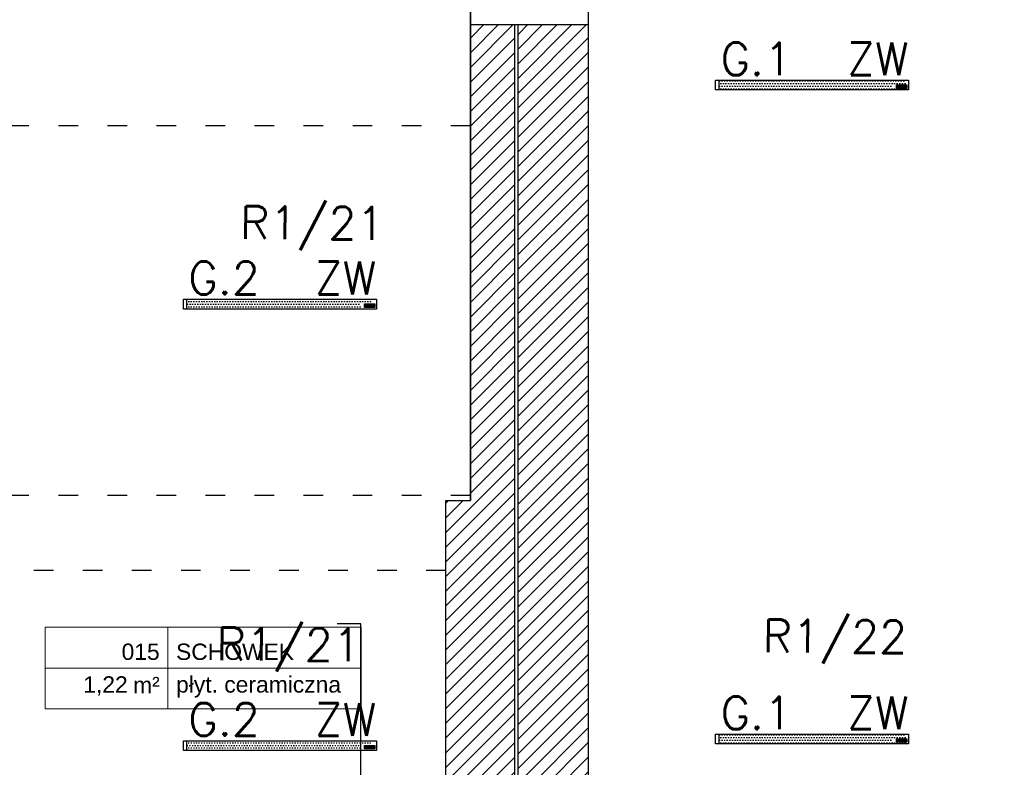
# Model space of a CAD drawing. Header units: millimetres. Extents: x 22250 to 51280, y -5012 to 7692.
# Tile 72 of 183: x 38463 to 39065, y 2411 to 2868. Entities that reach past the tile are written whole.
import ezdxf
from ezdxf import colors
from ezdxf.entities.mleader import LeaderData, LeaderLine
from ezdxf.enums import TextEntityAlignment as Align
from ezdxf.math import Vec2, Vec3

# ---------------------------------------------------------------- set-up
doc = ezdxf.new("R2010")
doc.units = ezdxf.units.MM
doc.linetypes.add('ACAD_ISO03W100', pattern=[30, 12, -18])
for name, color, linetype in [('_BI_LOGO', 140, 'Continuous'), ('_BI_OSW_OPIS', 140, 'Continuous'), ('_BI_OSW_OPRAWY', 140, 'Continuous'), ('E_podklad', 252, 'Continuous')]:
    doc.layers.add(name, color=color, linetype=linetype)
doc.layers.add('E_Obwody', color=3, linetype='Continuous', lineweight=13)
doc.styles.add('ARIAL', font='arial.ttf')
doc.styles.add('romans', font='romans.shx')
doc.styles.get("Standard").update_dxf_attribs({"font": 'arial.ttf'})
pattern_1 = [(0, (-249.5286, -5010), (0.79375, 1.5875), [0, -1.5875])]

# ---------------------------------------------------------------- blocks, each defined once
blk = doc.blocks.new('*U218')
at = {"lineweight": 5}
for p, q in [((-75, -25), (-75, 25)), ((-75, 25), (0, 25)), ((0, 0), (0, 25)), ((0, 25), (118.2, 25)), ((118.2, 25), (118.2, -25)), ((-75, -25), (0, -25)), ((118.2, -25), (0, -25))]:
    blk.add_line(p, q, dxfattribs=at)
at = {"lineweight": 5, "ltscale": 18.5}
for p, q in [((0, 25), (0, -25)), ((-75, 0), (118.2, 0))]:
    blk.add_line(p, q, dxfattribs=at)
at = {"lineweight": 5, "ltscale": 18.5, "insert": (-5, -10.38), "char_height": 10, "attachment_point": 6, "style": 'ARIAL'}
blk.add_mtext('\\A1;m²', dxfattribs=at)
at = {"lineweight": 5, "style": 'ARIAL'}
blk.add_attdef('1NR', text='', height=10, dxfattribs=at).set_placement((-5, 5), align=Align.RIGHT)
blk.add_attdef('2POM', (5, 5), '', height=10, dxfattribs=at)
blk.add_attdef('4PL2', text='', height=10, dxfattribs=at).set_placement((-24.57, -5), align=Align.TOP_RIGHT)
blk.add_attdef('3POS', text='', height=10, dxfattribs=at).set_placement((5, -5), align=Align.TOP_LEFT)
blk = doc.blocks.new('_Dot')
at = {"color": 0, "linetype": 'ByBlock', "lineweight": -2}
blk.add_line((-0.5, 0), (-1, 0), dxfattribs=at)
at = {"color": 0, "linetype": 'ByBlock', "const_width": 0.5}
blk.add_lwpolyline([(-0.25, 0, 1), (0.25, 0, 1)], format="xyb", close=True, dxfattribs=at)
blk = doc.blocks.new('BI_LOGO')
at = {"layer": '_BI_LOGO', "linetype": 'Continuous'}
for p, q in [((0, 2.16), (6.37, 2.16)), ((0, 0), (0, 2.16)), ((6.37, 0), (0, 0)), ((0.17, 0.57), (0.17, 1.93)), ((0.17, 1.93), (0.75, 1.93)), ((0.76, 0.57), (0.17, 0.57)), ((0.45, 1.67), (0.82, 1.67)), ((0.45, 1.39), (0.45, 1.67)), ((0.82, 1.39), (0.45, 1.39)), ((0.45, 1.16), (0.84, 1.16)), ((0.45, 0.81), (0.45, 1.16)), ((0.84, 0.81), (0.45, 0.81)), ((0.75, 1.93), (0.8, 1.93)), ((0.81, 0.57), (0.76, 0.57)), ((0.8, 1.93), (0.84, 1.92)), ((0.86, 0.57), (0.81, 0.57)), ((0.82, 1.67), (0.85, 1.67)), ((0.85, 1.4), (0.82, 1.39)), ((0.84, 1.92), (0.89, 1.92)), ((0.84, 1.16), (0.87, 1.16)), ((0.87, 0.82), (0.84, 0.81)), ((0.85, 1.67), (0.88, 1.66)), ((0.88, 1.4), (0.85, 1.4)), ((0.9, 0.57), (0.86, 0.57)), ((0.87, 1.16), (0.9, 1.15)), ((0.9, 0.82), (0.87, 0.82)), ((0.88, 1.66), (0.9, 1.65)), ((0.9, 1.42), (0.88, 1.4)), ((0.89, 1.92), (0.93, 1.91)), ((0.9, 1.65), (0.92, 1.63)), ((0.92, 1.43), (0.9, 1.42)), ((0.9, 1.15), (0.92, 1.13)), ((0.93, 0.84), (0.9, 0.82)), ((0.94, 0.58), (0.9, 0.57)), ((0.92, 1.63), (0.94, 1.61)), ((0.94, 1.45), (0.92, 1.43)), ((0.92, 1.13), (0.95, 1.12)), ((0.93, 1.91), (0.97, 1.91)), ((0.95, 0.85), (0.93, 0.84)), ((0.94, 1.61), (0.95, 1.59)), ((0.95, 1.47), (0.94, 1.45)), ((0.98, 0.59), (0.94, 0.58)), ((0.95, 1.59), (0.96, 1.57)), ((0.96, 1.5), (0.95, 1.47)), ((0.95, 1.12), (0.96, 1.1)), ((0.96, 0.87), (0.95, 0.85)), ((0.96, 1.57), (0.96, 1.54)), ((0.96, 1.54), (0.96, 1.52)), ((0.96, 1.52), (0.96, 1.5)), ((0.96, 1.1), (0.98, 1.08)), ((0.98, 0.89), (0.96, 0.87)), ((0.97, 1.91), (1, 1.9)), ((0.98, 1.08), (0.99, 1.05)), ((0.99, 0.92), (0.98, 0.89)), ((1.04, 0.61), (0.98, 0.59)), ((0.99, 1.05), (0.99, 1.03)), ((0.99, 1.03), (1, 1)), ((1, 0.94), (0.99, 0.92)), ((1, 1.9), (1.06, 1.88)), ((1, 1), (1, 0.97)), ((1, 0.97), (1, 0.94)), ((1.09, 0.63), (1.04, 0.61)), ((1.06, 1.88), (1.1, 1.86)), ((1.11, 1.31), (1.08, 1.29)), ((1.08, 1.29), (1.13, 1.27)), ((1.14, 0.66), (1.09, 0.63)), ((1.1, 1.86), (1.14, 1.83)), ((1.13, 1.33), (1.11, 1.31)), ((1.16, 1.36), (1.13, 1.33)), ((1.13, 1.27), (1.17, 1.25)), ((1.14, 1.83), (1.18, 1.79)), ((1.18, 0.69), (1.14, 0.66)), ((1.18, 1.39), (1.16, 1.36)), ((1.17, 1.25), (1.2, 1.22)), ((1.18, 1.79), (1.2, 1.76)), ((1.2, 1.43), (1.18, 1.39)), ((1.22, 0.74), (1.18, 0.69)), ((1.2, 1.76), (1.22, 1.72)), ((1.22, 1.46), (1.2, 1.43)), ((1.2, 1.22), (1.23, 1.18)), ((1.22, 1.72), (1.23, 1.68)), ((1.23, 1.5), (1.22, 1.46)), ((1.25, 0.79), (1.22, 0.74)), ((1.23, 1.68), (1.24, 1.64)), ((1.24, 1.54), (1.23, 1.5)), ((1.23, 1.18), (1.25, 1.13)), ((1.24, 1.64), (1.24, 1.59)), ((1.24, 1.59), (1.24, 1.54)), ((1.25, 1.13), (1.27, 1.1)), ((1.26, 0.83), (1.25, 0.79)), ((1.27, 0.87), (1.26, 0.83)), ((1.27, 1.15), (1.28, 1.19)), ((1.27, 1.1), (1.27, 1.15)), ((1.27, 1.05), (1.27, 1.1)), ((1.27, 1.01), (1.27, 1.05)), ((1.27, 0.96), (1.27, 1.01)), ((1.28, 0.91), (1.27, 0.96)), ((1.28, 0.91), (1.27, 0.87)), ((1.28, 1.19), (1.29, 1.23)), ((1.29, 0.88), (1.28, 0.91)), ((1.29, 1.23), (1.3, 1.27)), ((1.3, 0.84), (1.29, 0.88)), ((1.3, 1.27), (1.32, 1.32)), ((1.31, 0.81), (1.3, 0.84)), ((1.33, 0.77), (1.31, 0.81)), ((1.32, 1.32), (1.35, 1.37)), ((1.35, 0.73), (1.33, 0.77)), ((1.35, 1.37), (1.37, 1.41)), ((1.38, 0.7), (1.35, 0.73)), ((1.37, 1.41), (1.4, 1.44)), ((1.4, 0.67), (1.38, 0.7)), ((1.4, 1.44), (1.44, 1.48)), ((1.43, 0.64), (1.4, 0.67)), ((1.47, 0.62), (1.43, 0.64)), ((1.44, 1.48), (1.48, 1.51)), ((1.5, 0.59), (1.47, 0.62)), ((1.48, 1.51), (1.52, 1.54)), ((1.54, 0.58), (1.5, 0.59)), ((1.52, 1.54), (1.56, 1.56)), ((2.18, 0.99), (1.53, 0.98)), ((1.53, 0.98), (1.54, 0.93)), ((1.54, 0.93), (1.56, 0.88)), ((1.58, 0.56), (1.54, 0.58)), ((1.56, 1.56), (1.6, 1.57)), ((1.57, 1.22), (1.56, 1.17)), ((1.56, 1.17), (1.93, 1.17)), ((1.56, 0.88), (1.58, 0.83)), ((1.58, 1.27), (1.57, 1.22)), ((1.61, 1.31), (1.58, 1.27)), ((1.58, 0.83), (1.6, 0.8)), ((1.62, 0.55), (1.58, 0.56)), ((1.6, 1.57), (1.65, 1.58)), ((1.6, 0.8), (1.64, 0.77)), ((1.65, 1.34), (1.61, 1.31)), ((1.66, 0.54), (1.62, 0.55)), ((1.64, 0.77), (1.68, 0.76)), ((1.65, 1.58), (1.7, 1.59)), ((1.7, 1.36), (1.65, 1.34)), ((1.71, 0.53), (1.66, 0.54)), ((1.68, 0.76), (1.73, 0.75)), ((1.7, 1.59), (1.75, 1.59)), ((1.75, 1.36), (1.7, 1.36)), ((1.75, 0.53), (1.71, 0.53)), ((1.73, 0.75), (1.77, 0.75)), ((1.75, 1.59), (1.8, 1.59)), ((1.79, 1.35), (1.75, 1.36)), ((1.8, 0.53), (1.75, 0.53)), ((1.77, 0.75), (1.8, 0.76)), ((1.83, 1.33), (1.79, 1.35)), ((1.8, 1.59), (1.85, 1.58)), ((1.8, 0.76), (1.83, 0.77)), ((1.85, 0.54), (1.8, 0.53)), ((1.87, 1.3), (1.83, 1.33)), ((1.83, 0.77), (1.86, 0.79)), ((1.85, 1.58), (1.89, 1.57)), ((1.9, 0.55), (1.85, 0.54)), ((1.86, 0.79), (1.88, 0.81)), ((1.9, 1.26), (1.87, 1.3)), ((1.88, 0.81), (1.89, 0.83)), ((1.89, 1.57), (1.93, 1.56)), ((1.89, 0.83), (1.9, 0.86)), ((1.92, 1.22), (1.9, 1.26)), ((1.9, 0.86), (2.2, 0.86)), ((1.95, 0.56), (1.9, 0.55)), ((1.93, 1.17), (1.92, 1.22)), ((1.93, 1.56), (1.97, 1.54)), ((1.99, 0.59), (1.95, 0.56)), ((1.97, 1.54), (2.01, 1.51)), ((2.04, 0.61), (1.99, 0.59)), ((2.01, 1.51), (2.05, 1.49)), ((2.08, 0.64), (2.04, 0.61)), ((2.05, 1.49), (2.08, 1.45)), ((2.08, 1.45), (2.11, 1.42)), ((2.11, 0.68), (2.08, 0.64)), ((2.11, 1.42), (2.13, 1.38)), ((2.14, 0.72), (2.11, 0.68)), ((2.13, 1.38), (2.15, 1.34)), ((2.17, 0.76), (2.14, 0.72)), ((2.15, 1.34), (2.18, 1.29)), ((2.17, 1.06), (2.18, 1.11)), ((2.18, 0.99), (2.17, 1.06)), ((2.18, 0.8), (2.17, 0.76)), ((2.18, 1.29), (2.19, 1.25)), ((2.18, 1.15), (2.19, 1.19)), ((2.18, 1.11), (2.18, 1.15)), ((2.18, 0.96), (2.18, 0.99)), ((2.19, 0.91), (2.18, 0.96)), ((2.2, 0.86), (2.18, 0.8)), ((2.19, 1.24), (2.2, 1.28)), ((2.19, 1.25), (2.19, 1.24)), ((2.19, 1.19), (2.19, 1.24)), ((2.21, 0.86), (2.19, 0.91)), ((2.19, 0.46), (2.48, 0.46)), ((2.2, 0.4), (2.19, 0.46)), ((2.2, 1.28), (2.22, 1.32)), ((2.21, 0.36), (2.2, 0.4)), ((2.22, 0.81), (2.21, 0.86)), ((2.22, 0.33), (2.21, 0.36)), ((2.22, 1.32), (2.23, 1.37)), ((2.24, 0.77), (2.22, 0.81)), ((2.24, 0.32), (2.22, 0.33)), ((2.23, 1.37), (2.26, 1.41)), ((2.27, 0.73), (2.24, 0.77)), ((2.26, 0.29), (2.24, 0.32)), ((2.26, 1.41), (2.28, 1.45)), ((2.29, 0.26), (2.26, 0.29)), ((2.29, 0.7), (2.27, 0.73)), ((2.28, 1.45), (2.31, 1.48)), ((2.32, 0.66), (2.29, 0.7)), ((2.33, 0.23), (2.29, 0.26)), ((2.31, 1.48), (2.35, 1.51)), ((2.36, 0.63), (2.32, 0.66)), ((2.38, 0.21), (2.33, 0.23)), ((2.35, 1.51), (2.38, 1.54)), ((2.39, 0.61), (2.36, 0.63)), ((2.38, 1.54), (2.43, 1.56)), ((2.43, 0.18), (2.38, 0.21)), ((2.43, 0.59), (2.39, 0.61)), ((2.43, 1.56), (2.47, 1.57)), ((2.48, 0.58), (2.43, 0.59)), ((2.46, 0.17), (2.43, 0.18)), ((2.43, 0.18), (2.43, 0.18)), ((2.46, 1.15), (2.45, 1.1)), ((2.45, 1.1), (2.45, 1.05)), ((2.45, 1.05), (2.45, 1)), ((2.45, 1), (2.46, 0.96)), ((2.47, 1.19), (2.46, 1.15)), ((2.46, 0.96), (2.47, 0.92)), ((2.5, 0.16), (2.46, 0.17)), ((2.47, 1.57), (2.52, 1.58)), ((2.48, 1.22), (2.47, 1.19)), ((2.47, 0.92), (2.49, 0.88)), ((2.49, 1.26), (2.48, 1.22)), ((2.52, 0.57), (2.48, 0.58)), ((2.48, 0.46), (2.49, 0.43)), ((2.51, 1.28), (2.49, 1.26)), ((2.49, 0.88), (2.51, 0.85)), ((2.49, 0.43), (2.52, 0.41)), ((2.55, 0.16), (2.5, 0.16)), ((2.53, 1.31), (2.51, 1.28)), ((2.51, 0.85), (2.54, 0.83)), ((2.52, 1.58), (2.58, 1.58)), ((2.57, 0.57), (2.52, 0.57)), ((2.52, 0.41), (2.54, 0.38)), ((2.56, 1.32), (2.53, 1.31)), ((2.54, 0.83), (2.57, 0.8)), ((2.54, 0.38), (2.57, 0.37)), ((2.59, 0.16), (2.55, 0.16)), ((2.59, 1.34), (2.56, 1.32)), ((2.57, 0.8), (2.61, 0.79)), ((2.61, 0.57), (2.57, 0.57)), ((2.57, 0.37), (2.62, 0.37)), ((2.58, 1.58), (2.64, 1.58)), ((2.62, 1.34), (2.59, 1.34)), ((2.64, 0.15), (2.59, 0.16)), ((2.61, 0.79), (2.65, 0.79)), ((2.65, 0.57), (2.61, 0.57)), ((2.65, 1.35), (2.62, 1.34)), ((2.62, 0.37), (2.66, 0.37)), ((2.64, 1.58), (2.7, 1.57)), ((2.69, 0.15), (2.64, 0.15)), ((2.71, 1.34), (2.65, 1.35)), ((2.65, 0.79), (2.71, 0.79)), ((2.69, 0.58), (2.65, 0.57)), ((2.66, 0.37), (2.7, 0.37)), ((2.73, 0.59), (2.69, 0.58)), ((2.74, 0.16), (2.69, 0.15)), ((2.7, 1.57), (2.75, 1.55)), ((2.7, 0.37), (2.74, 0.38)), ((2.75, 1.33), (2.71, 1.34)), ((2.71, 0.79), (2.75, 0.81)), ((2.77, 0.6), (2.73, 0.59)), ((2.74, 0.38), (2.77, 0.39)), ((2.78, 0.16), (2.74, 0.16)), ((2.75, 1.55), (2.79, 1.52)), ((2.79, 1.3), (2.75, 1.33)), ((2.75, 0.81), (2.79, 0.83)), ((2.8, 0.62), (2.77, 0.6)), ((2.77, 0.39), (2.8, 0.41)), ((2.83, 0.17), (2.78, 0.16)), ((2.79, 1.52), (2.83, 1.49)), ((2.82, 1.27), (2.79, 1.3)), ((2.79, 0.83), (2.82, 0.87)), ((2.83, 0.64), (2.8, 0.62)), ((2.8, 0.41), (2.83, 0.43)), ((2.84, 1.22), (2.82, 1.27)), ((2.82, 0.87), (2.84, 0.91)), ((2.83, 1.49), (2.86, 1.44)), ((2.86, 0.67), (2.83, 0.64)), ((2.83, 0.43), (2.84, 0.46)), ((2.87, 0.18), (2.83, 0.17)), ((2.86, 1.17), (2.84, 1.22)), ((2.84, 0.91), (2.86, 0.96)), ((2.84, 0.46), (2.85, 0.5)), ((2.85, 0.5), (2.86, 0.54)), ((2.86, 1.44), (2.86, 1.56)), ((2.86, 1.56), (3.13, 1.56)), ((2.87, 1.12), (2.86, 1.17)), ((2.86, 0.96), (2.87, 1.01)), ((2.86, 0.58), (2.86, 0.67)), ((2.86, 0.54), (2.86, 0.58)), ((2.87, 1.06), (2.87, 1.12)), ((2.87, 1.01), (2.87, 1.06)), ((2.9, 0.19), (2.87, 0.18)), ((2.94, 0.2), (2.9, 0.19)), ((2.98, 0.23), (2.94, 0.2)), ((3.02, 0.26), (2.98, 0.23)), ((3.04, 0.29), (3.02, 0.26)), ((3.07, 0.33), (3.04, 0.29)), ((3.09, 0.38), (3.07, 0.33)), ((3.11, 0.43), (3.09, 0.38)), ((3.13, 0.49), (3.11, 0.43)), ((3.13, 1.56), (3.13, 0.72)), ((3.13, 0.72), (3.13, 0.67)), ((3.13, 0.67), (3.13, 0.62)), ((3.13, 0.62), (3.13, 0.58)), ((3.13, 0.58), (3.13, 0.53)), ((3.13, 0.53), (3.13, 0.49)), ((3.22, 0.55), (3.22, 1.9)), ((3.22, 1.9), (3.5, 1.9)), ((3.5, 0.55), (3.22, 0.55)), ((3.5, 1.9), (3.5, 1.46)), ((3.5, 1.46), (3.51, 1.49)), ((3.51, 1.22), (3.5, 1.18)), ((3.5, 1.18), (3.5, 1.13)), ((3.5, 1.13), (3.5, 1.08)), ((3.5, 1.08), (3.5, 0.55)), ((3.51, 1.49), (3.54, 1.51)), ((3.52, 1.25), (3.51, 1.22)), ((3.54, 1.28), (3.52, 1.25)), ((3.54, 1.51), (3.57, 1.53)), ((3.55, 1.3), (3.54, 1.28)), ((3.59, 1.33), (3.55, 1.3)), ((3.57, 1.53), (3.6, 1.55)), ((3.65, 1.35), (3.59, 1.33)), ((3.6, 1.55), (3.64, 1.56)), ((3.64, 1.56), (3.69, 1.58)), ((3.7, 1.36), (3.65, 1.35)), ((3.69, 1.58), (3.73, 1.58)), ((3.74, 1.35), (3.7, 1.36)), ((3.73, 1.58), (3.77, 1.59)), ((3.77, 1.33), (3.74, 1.35)), ((3.77, 1.59), (3.81, 1.59)), ((3.8, 1.31), (3.77, 1.33)), ((3.82, 1.29), (3.8, 1.31)), ((3.81, 1.59), (3.86, 1.58)), ((3.83, 1.26), (3.82, 1.29)), ((3.84, 1.23), (3.83, 1.26)), ((3.85, 1.19), (3.84, 1.23)), ((3.85, 1.15), (3.85, 1.19)), ((3.85, 1.1), (3.85, 1.15)), ((3.85, 0.56), (3.85, 1.1)), ((4.13, 0.56), (3.85, 0.56)), ((3.86, 1.58), (3.9, 1.57)), ((3.9, 1.57), (3.94, 1.56)), ((3.94, 1.56), (3.98, 1.54)), ((3.98, 1.54), (4.01, 1.51)), ((4.01, 1.51), (4.04, 1.48)), ((4.04, 1.48), (4.07, 1.45)), ((4.07, 1.45), (4.09, 1.41)), ((4.09, 1.41), (4.11, 1.36)), ((4.11, 1.36), (4.12, 1.31)), ((4.12, 1.31), (4.12, 1.27)), ((4.12, 1.27), (4.13, 1.22)), ((4.13, 1.22), (4.13, 1.17)), ((4.13, 1.17), (4.13, 0.56)), ((4.14, 1.14), (4.15, 1.18)), ((4.14, 1.09), (4.14, 1.14)), ((4.14, 1.05), (4.14, 1.09)), ((4.14, 1), (4.14, 1.05)), ((4.14, 0.96), (4.14, 1)), ((4.15, 0.92), (4.14, 0.96)), ((4.15, 1.18), (4.16, 1.23)), ((4.16, 0.88), (4.15, 0.92)), ((4.16, 1.23), (4.17, 1.27)), ((4.17, 0.84), (4.16, 0.88)), ((4.17, 1.27), (4.19, 1.32)), ((4.18, 0.8), (4.17, 0.84)), ((4.2, 0.77), (4.18, 0.8)), ((4.19, 1.32), (4.22, 1.36)), ((4.22, 0.73), (4.2, 0.77)), ((4.22, 1.36), (4.24, 1.4)), ((4.25, 0.69), (4.22, 0.73)), ((4.24, 1.4), (4.28, 1.44)), ((4.28, 0.66), (4.25, 0.69)), ((4.28, 1.44), (4.31, 1.47)), ((4.31, 0.64), (4.28, 0.66)), ((4.31, 1.47), (4.35, 1.5)), ((4.34, 0.61), (4.31, 0.64)), ((4.38, 0.59), (4.34, 0.61)), ((4.35, 1.5), (4.39, 1.53)), ((4.41, 0.57), (4.38, 0.59)), ((4.39, 1.53), (4.43, 1.55)), ((5.09, 0.98), (4.41, 0.97)), ((4.41, 0.97), (4.41, 0.93)), ((4.41, 0.93), (4.43, 0.87)), ((4.45, 0.55), (4.41, 0.57)), ((4.43, 1.55), (4.47, 1.57)), ((4.44, 1.22), (4.43, 1.16)), ((4.43, 1.16), (4.79, 1.16)), ((4.43, 0.87), (4.45, 0.83)), ((4.46, 1.27), (4.44, 1.22)), ((4.45, 0.83), (4.48, 0.79)), ((4.49, 0.54), (4.45, 0.55)), ((4.49, 1.32), (4.46, 1.27)), ((4.47, 1.57), (4.52, 1.58)), ((4.48, 0.79), (4.51, 0.77)), ((4.52, 1.34), (4.49, 1.32)), ((4.54, 0.53), (4.49, 0.54)), ((4.51, 0.77), (4.56, 0.75)), ((4.52, 1.58), (4.57, 1.58)), ((4.57, 1.35), (4.52, 1.34)), ((4.58, 0.53), (4.54, 0.53)), ((4.56, 0.75), (4.6, 0.75)), ((4.57, 1.58), (4.62, 1.59)), ((4.63, 1.36), (4.57, 1.35)), ((4.62, 0.53), (4.58, 0.53)), ((4.6, 0.75), (4.64, 0.75)), ((4.62, 1.59), (4.67, 1.58)), ((4.67, 0.53), (4.62, 0.53)), ((4.67, 1.35), (4.63, 1.36)), ((4.64, 0.75), (4.67, 0.75)), ((4.67, 1.58), (4.72, 1.58)), ((4.71, 1.33), (4.67, 1.35)), ((4.67, 0.75), (4.7, 0.76)), ((4.72, 0.54), (4.67, 0.53)), ((4.7, 0.76), (4.73, 0.78)), ((4.74, 1.3), (4.71, 1.33)), ((4.72, 1.58), (4.76, 1.57)), ((4.77, 0.54), (4.72, 0.54)), ((4.73, 0.78), (4.75, 0.8)), ((4.77, 1.26), (4.74, 1.3)), ((4.75, 0.8), (4.77, 0.83)), ((4.76, 1.57), (4.8, 1.55)), ((4.79, 1.21), (4.77, 1.26)), ((4.77, 0.83), (4.78, 0.86)), ((4.82, 0.56), (4.77, 0.54)), ((4.78, 0.86), (5.07, 0.85)), ((4.79, 1.16), (4.79, 1.21)), ((4.8, 1.55), (4.85, 1.53)), ((4.87, 0.58), (4.82, 0.56)), ((4.85, 1.53), (4.88, 1.51)), ((4.91, 0.61), (4.87, 0.58)), ((4.88, 1.51), (4.92, 1.48)), ((4.95, 0.64), (4.91, 0.61)), ((4.92, 1.48), (4.95, 1.45)), ((4.95, 1.45), (4.98, 1.41)), ((4.98, 0.67), (4.95, 0.64)), ((4.98, 1.41), (5, 1.37)), ((5.01, 0.71), (4.98, 0.67)), ((5, 1.37), (5.03, 1.33)), ((5.04, 0.75), (5.01, 0.71)), ((5.03, 1.33), (5.05, 1.29)), ((5.06, 0.8), (5.04, 0.75)), ((5.05, 1.29), (5.06, 1.25)), ((5.06, 1.25), (5.07, 1.21)), ((5.07, 0.85), (5.06, 0.8)), ((5.07, 1.21), (5.08, 1.17)), ((5.08, 1.17), (5.08, 1.12)), ((5.08, 1.12), (5.09, 1.08)), ((5.09, 1.08), (5.09, 1.03)), ((5.09, 1.03), (5.09, 0.98)), ((5.1, 0.55), (5.1, 1.91)), ((5.1, 1.91), (5.37, 1.91)), ((5.37, 0.55), (5.1, 0.55)), ((5.37, 1.91), (5.37, 0.55)), ((5.47, 0.54), (5.47, 1.9)), ((5.47, 1.9), (5.74, 1.9)), ((5.74, 0.54), (5.47, 0.54)), ((5.74, 1.9), (5.74, 0.54)), ((5.84, 1.65), (5.84, 1.91)), ((5.84, 1.91), (6.11, 1.91)), ((6.11, 1.65), (5.84, 1.65)), ((5.84, 0.55), (5.84, 1.55)), ((5.84, 1.55), (6.11, 1.55)), ((6.11, 0.55), (5.84, 0.55)), ((6.11, 1.91), (6.11, 1.65)), ((6.11, 1.55), (6.11, 0.55)), ((6.37, 2.16), (6.37, 0))]:
    blk.add_line(p, q, dxfattribs=at)
blk = doc.blocks.new('G.2')
at = {"layer": '_BI_OSW_OPRAWY'}
h = blk.add_hatch(dxfattribs=at)
h.set_pattern_fill('DOTS', color=256)
h.set_pattern_definition(pattern_1)
h.paths.add_polyline_path([(56.9, 3), (-56.9, 3), (-56.9, -3), (56.9, -3)])
h.paths.add_polyline_path([(49.53, 0.16), (55.9, 0.16), (55.9, -2), (49.53, -2)], flags=16)
h.paths.add_polyline_path([(50.79, -0.88), (50.8, -0.87), (50.76, -0.82)], flags=0)
h.paths.add_polyline_path([(50.81, -1.13), (50.82, -1.15), (50.82, -1.12)], flags=0)
h.paths.add_polyline_path([(49.7, -0.07), (50.34, -0.07), (50.46, -0.08), (50.6, -0.12), (50.73, -0.21), (50.78, -0.39), (50.75, -0.56), (50.67, -0.66), (50.62, -0.7), (50.7, -0.75), (50.77, -0.81), (50.8, -0.9), (50.82, -0.74), (50.9, -0.59), (51.01, -0.48), (51.13, -0.42), (51.28, -0.4), (51.44, -0.43), (51.6, -0.52), (51.69, -0.66), (51.72, -0.75), (51.79, -0.59), (51.88, -0.48), (52, -0.42), (52.15, -0.41), (52.28, -0.43), (52.39, -0.54), (52.39, -0.44), (52.66, -0.44), (52.66, -1.28), (52.66, -1.33), (52.66, -1.38), (52.66, -1.48), (52.63, -1.62), (52.54, -1.77), (52.38, -1.83), (52.24, -1.85), (52.12, -1.84), (52, -1.84), (51.85, -1.77), (51.79, -1.71), (51.77, -1.68), (51.74, -1.65), (51.72, -1.54), (52.01, -1.54), (52.03, -1.57), (52.05, -1.59), (52.07, -1.62), (52.1, -1.63), (52.15, -1.63), (52.19, -1.63), (52.23, -1.63), (52.27, -1.62), (52.3, -1.61), (52.33, -1.59), (52.36, -1.57), (52.38, -1.54), (52.38, -1.5), (52.39, -1.46), (52.39, -1.42), (52.39, -1.35), (52.25, -1.42), (52.09, -1.44), (51.95, -1.41), (51.8, -1.29), (51.74, -1.15), (51.68, -1.28), (51.59, -1.39), (51.44, -1.45), (51.26, -1.47), (51.09, -1.44), (50.94, -1.35), (50.85, -1.22), (50.81, -1.1), (50.78, -1.23), (50.68, -1.35), (50.54, -1.41), (50.39, -1.43), (50.29, -1.43), (49.7, -1.43)], flags=0)
h.paths.add_polyline_path([(49.98, -0.33), (50.42, -0.33), (50.51, -0.44), (50.46, -0.58), (50.37, -0.61), (49.98, -0.61)], flags=0)
h.paths.add_polyline_path([(49.99, -0.84), (50.44, -0.84), (50.53, -0.94), (50.53, -1.09), (50.44, -1.19), (49.99, -1.19)], flags=0)
h.paths.add_polyline_path([(50.66, -0.67), (50.71, -0.61), (50.73, -0.57), (50.7, -0.64)], flags=0)
h.paths.add_polyline_path([(50.77, -0.36), (50.75, -0.27), (50.73, -0.24), (50.77, -0.32)], flags=0)
h.paths.add_polyline_path([(50.55, -0.1), (50.59, -0.12), (50.51, -0.09), (50.46, -0.09)], flags=0)
h.paths.add_polyline_path([(50.51, -0.48), (50.49, -0.43), (50.51, -0.53), (50.45, -0.57), (50.47, -0.55)], flags=0)
h.paths.add_polyline_path([(50.5, -0.48), (50.49, -0.38), (50.43, -0.35), (50.51, -0.41)], flags=0)
h.paths.add_polyline_path([(50.39, -1.43), (50.48, -1.42), (50.51, -1.41), (50.43, -1.43)], flags=0)
h.paths.add_polyline_path([(50.53, -1.06), (50.5, -1.14), (50.46, -1.16), (50.52, -1.12)], flags=0)
h.paths.add_polyline_path([(50.4, -0.84), (50.48, -0.87), (50.51, -0.92), (50.46, -0.85)], flags=0)
h.paths.add_polyline_path([(52.21, -0.42), (52.32, -0.46), (52.34, -0.49), (52.28, -0.45), (52.21, -0.42), (52.05, -0.41), (52.01, -0.43), (52.08, -0.42)], flags=0)
h.paths.add_polyline_path([(51.79, -0.59), (51.84, -0.51), (51.88, -0.49), (51.81, -0.55)], flags=0)
h.paths.add_polyline_path([(51.66, -0.61), (51.73, -0.75), (51.73, -0.76), (51.72, -0.81), (51.71, -0.85), (51.71, -0.89), (51.71, -0.94), (51.71, -1.01), (51.71, -1.04), (51.72, -1.09), (51.74, -1.14), (51.77, -1.24), (51.8, -1.27), (51.75, -1.19), (51.74, -1.14), (51.44, -1.14), (51.4, -1.23), (51.27, -1.25), (51.13, -1.22), (51.09, -1.12), (51.06, -1.02), (51.71, -1.01), (51.7, -0.88), (51.73, -0.76), (51.72, -0.75), (51.72, -0.76), (51.73, -0.75), (51.69, -0.66), (51.64, -0.57), (51.61, -0.55)], flags=0)
h.paths.add_polyline_path([(51.4, -0.41), (51.46, -0.44), (51.42, -0.43), (51.33, -0.41), (51.28, -0.41)], flags=0)
h.paths.add_polyline_path([(51.09, -0.44), (51.13, -0.43), (51.05, -0.46), (51.01, -0.49)], flags=0)
h.paths.add_polyline_path([(50.67, -1.34), (50.73, -1.29), (50.8, -1.18), (50.81, -1.11), (50.79, -0.95), (50.81, -0.79), (50.87, -0.63), (50.9, -0.59), (50.86, -0.65), (50.83, -0.73), (50.81, -0.81), (50.8, -0.9), (50.8, -0.95), (50.8, -0.99), (50.81, -1.1), (50.87, -1.26), (50.93, -1.33), (50.97, -1.36), (51.03, -1.41), (51.07, -1.42), (50.98, -1.38), (50.87, -1.26), (50.81, -1.1), (50.8, -1.18), (50.72, -1.31)], flags=0)
h.paths.add_polyline_path([(51.14, -1.2), (51.18, -1.24), (51.26, -1.25), (51.36, -1.25), (51.39, -1.21), (51.32, -1.25), (51.15, -1.23)], flags=0)
h.paths.add_polyline_path([(51.13, -0.68), (51.28, -0.62), (51.41, -0.69), (51.47, -0.83), (51.08, -0.83)], flags=0)
h.paths.add_polyline_path([(51.37, -0.65), (51.4, -0.7), (51.33, -0.63), (51.28, -0.64)], flags=0)
h.paths.add_polyline_path([(51.28, -1.47), (51.36, -1.46), (51.43, -1.45), (51.5, -1.43), (51.57, -1.39), (51.64, -1.34), (51.67, -1.28), (51.61, -1.37), (51.48, -1.44), (51.33, -1.47)], flags=0)
h.paths.add_polyline_path([(51.86, -1.77), (51.95, -1.82), (52, -1.83), (51.9, -1.8)], flags=0)
h.paths.add_polyline_path([(51.97, -1.41), (52.05, -1.44), (52.1, -1.43), (51.98, -1.43), (51.93, -1.39)], flags=0)
h.paths.add_polyline_path([(52.25, -0.65), (52.36, -0.72), (52.4, -0.88), (52.39, -1.05), (52.33, -1.18), (52.19, -1.22), (52.05, -1.18), (51.99, -1.05), (51.98, -0.9), (52.01, -0.75), (52.1, -0.66)], flags=0)
h.paths.add_polyline_path([(52.22, -1.85), (52.31, -1.84), (52.36, -1.83), (52.28, -1.85)], flags=0)
h.paths.add_polyline_path([(52.22, -1.42), (52.33, -1.39), (52.36, -1.36), (52.29, -1.41)], flags=0)
h.paths.add_polyline_path([(52.55, -1.74), (52.59, -1.7), (52.63, -1.62), (52.66, -1.53), (52.66, -1.47), (52.65, -1.57), (52.57, -1.72)], flags=0)
h.paths.add_polyline_path([(52.75, -0.1), (53.03, -0.1), (53.03, -0.51), (53.13, -0.45), (53.29, -0.41), (53.41, -0.42), (53.57, -0.49), (53.64, -0.63), (53.66, -0.77), (53.66, -1.44), (53.38, -1.44), (53.38, -0.9), (53.38, -0.85), (53.38, -0.81), (53.37, -0.77), (53.36, -0.74), (53.35, -0.71), (53.33, -0.69), (53.3, -0.67), (53.27, -0.65), (53.23, -0.64), (53.18, -0.65), (53.12, -0.67), (53.09, -0.7), (53.07, -0.72), (53.05, -0.75), (53.04, -0.78), (53.03, -0.82), (53.03, -0.87), (53.03, -0.92), (53.03, -1.45), (52.75, -1.45)], flags=0)
h.paths.add_polyline_path([(53.43, -0.43), (53.36, -0.41), (53.3, -0.41), (53.39, -0.41)], flags=0)
h.paths.add_polyline_path([(53.66, -0.73), (53.66, -0.78), (53.65, -0.67), (53.64, -0.64)], flags=0)
h.paths.add_polyline_path([(53.94, -1.03), (53.94, -1.07), (53.96, -1.13), (53.98, -1.17), (54.01, -1.21), (54.04, -1.23), (54.09, -1.25), (54.13, -1.25), (54.18, -1.25), (54.21, -1.25), (54.24, -1.24), (54.26, -1.22), (54.28, -1.2), (54.3, -1.17), (54.31, -1.14), (54.63, -1.15), (54.63, -1.02)], flags=0)
h.paths.add_polyline_path([(54.62, -0.9), (54.62, -0.97), (54.62, -0.92), (54.62, -0.88), (54.61, -0.83), (54.61, -0.79), (54.59, -0.75), (54.58, -0.71), (54.56, -0.67), (54.54, -0.63), (54.51, -0.59), (54.48, -0.55), (54.45, -0.52), (54.42, -0.49), (54.38, -0.47), (54.34, -0.45), (54.29, -0.43), (54.25, -0.42), (54.2, -0.42), (54.15, -0.41), (54.1, -0.42), (54.05, -0.42), (54.01, -0.43), (53.96, -0.45), (53.92, -0.47), (53.88, -0.5), (53.84, -0.53), (53.81, -0.56), (53.78, -0.6), (53.75, -0.64), (53.72, -0.68), (53.7, -0.73), (53.69, -0.77), (53.68, -0.82), (53.67, -0.86), (53.67, -0.91), (53.67, -0.95), (53.67, -1), (53.67, -1.04), (53.68, -1.08), (53.69, -1.12), (53.7, -1.16), (53.72, -1.2), (53.73, -1.23), (53.75, -1.27), (53.78, -1.31), (53.81, -1.34), (53.84, -1.36), (53.87, -1.39), (53.91, -1.41), (53.95, -1.43), (53.98, -1.45), (54.03, -1.46), (54.07, -1.47), (54.11, -1.47), (54.16, -1.47), (54.21, -1.47), (54.26, -1.46), (54.3, -1.46), (54.35, -1.44), (54.4, -1.42), (54.44, -1.39), (54.48, -1.36), (54.52, -1.33), (54.55, -1.29), (54.58, -1.23), (54.59, -1.2), (54.56, -1.28), (54.46, -1.39), (54.32, -1.46), (54.13, -1.48), (53.96, -1.44), (53.82, -1.36), (53.72, -1.22), (53.67, -1.07), (53.67, -0.9), (53.69, -0.74), (53.77, -0.6), (53.88, -0.49), (54, -0.43), (54.15, -0.41), (54.32, -0.43), (54.47, -0.53), (54.56, -0.67), (54.61, -0.79)], flags=0)
h.paths.add_polyline_path([(54.01, -0.67), (54.16, -0.63), (54.28, -0.69), (54.34, -0.84), (53.95, -0.84)], flags=0)
h.paths.add_polyline_path([(54.24, -0.66), (54.27, -0.7), (54.21, -0.64), (54.16, -0.64)], flags=0)
h.paths.add_polyline_path([(55, -0.1), (55.27, -0.1), (55.27, -1.46), (55, -1.46)], flags=0)
h.paths.add_polyline_path([(55.37, -0.09), (55.64, -0.09), (55.64, -0.35), (55.37, -0.35)], flags=0)
h.paths.add_polyline_path([(55.38, -0.45), (55.64, -0.45), (55.64, -1.45), (55.38, -1.45)], flags=0)
for p, q in [((-59, -3), (-59, 3)), ((-59, 3), (59, 3)), ((-56.9, -3), (-56.9, 3)), ((59, 3), (59, -3)), ((59, -3), (-59, -3))]:
    blk.add_line(p, q, dxfattribs=at)
blk.add_blockref('BI_LOGO', (51.63, -2), dxfattribs=at)
at = {"layer": '_BI_OSW_OPIS', "style": 'romans'}
blk.add_attdef('G.2', (-56, 6), '', height=20, dxfattribs=at)
blk.add_attdef('ZW', text='', height=20, dxfattribs=at).set_placement((59, 6), align=Align.RIGHT)
blk = doc.blocks.new('G.1')
at = {"layer": '_BI_OSW_OPRAWY'}
h = blk.add_hatch(dxfattribs=at)
h.set_pattern_fill('DOTS', color=256)
h.set_pattern_definition(pattern_1)
h.paths.add_polyline_path([(56.9, 3), (-56.9, 3), (-56.9, -3), (56.9, -3)])
h.paths.add_polyline_path([(49.53, 0.16), (55.9, 0.16), (55.9, -2), (49.53, -2)], flags=16)
h.paths.add_polyline_path([(50.79, -0.88), (50.8, -0.87), (50.76, -0.82)], flags=0)
h.paths.add_polyline_path([(50.81, -1.13), (50.82, -1.15), (50.82, -1.12)], flags=0)
h.paths.add_polyline_path([(49.7, -0.07), (50.34, -0.07), (50.46, -0.08), (50.6, -0.12), (50.73, -0.21), (50.78, -0.39), (50.75, -0.56), (50.67, -0.66), (50.62, -0.7), (50.7, -0.75), (50.77, -0.81), (50.8, -0.9), (50.82, -0.74), (50.9, -0.59), (51.01, -0.48), (51.13, -0.42), (51.28, -0.4), (51.44, -0.43), (51.6, -0.52), (51.69, -0.66), (51.72, -0.75), (51.79, -0.59), (51.88, -0.48), (52, -0.42), (52.15, -0.41), (52.28, -0.43), (52.39, -0.54), (52.39, -0.44), (52.66, -0.44), (52.66, -1.28), (52.66, -1.33), (52.66, -1.38), (52.66, -1.48), (52.63, -1.62), (52.54, -1.77), (52.38, -1.83), (52.24, -1.85), (52.12, -1.84), (52, -1.84), (51.85, -1.77), (51.79, -1.71), (51.77, -1.68), (51.74, -1.65), (51.72, -1.54), (52.01, -1.54), (52.03, -1.57), (52.05, -1.59), (52.07, -1.62), (52.1, -1.63), (52.15, -1.63), (52.19, -1.63), (52.23, -1.63), (52.27, -1.62), (52.3, -1.61), (52.33, -1.59), (52.36, -1.57), (52.38, -1.54), (52.38, -1.5), (52.39, -1.46), (52.39, -1.42), (52.39, -1.35), (52.25, -1.42), (52.09, -1.44), (51.95, -1.41), (51.8, -1.29), (51.74, -1.15), (51.68, -1.28), (51.59, -1.39), (51.44, -1.45), (51.26, -1.47), (51.09, -1.44), (50.94, -1.35), (50.85, -1.22), (50.81, -1.1), (50.78, -1.23), (50.68, -1.35), (50.54, -1.41), (50.39, -1.43), (50.29, -1.43), (49.7, -1.43)], flags=0)
h.paths.add_polyline_path([(49.98, -0.33), (50.42, -0.33), (50.51, -0.44), (50.46, -0.58), (50.37, -0.61), (49.98, -0.61)], flags=0)
h.paths.add_polyline_path([(49.99, -0.84), (50.44, -0.84), (50.53, -0.94), (50.53, -1.09), (50.44, -1.19), (49.99, -1.19)], flags=0)
h.paths.add_polyline_path([(50.66, -0.67), (50.71, -0.61), (50.73, -0.57), (50.7, -0.64)], flags=0)
h.paths.add_polyline_path([(50.77, -0.36), (50.75, -0.27), (50.73, -0.24), (50.77, -0.32)], flags=0)
h.paths.add_polyline_path([(50.55, -0.1), (50.59, -0.12), (50.51, -0.09), (50.46, -0.09)], flags=0)
h.paths.add_polyline_path([(50.51, -0.48), (50.49, -0.43), (50.51, -0.53), (50.45, -0.57), (50.47, -0.55)], flags=0)
h.paths.add_polyline_path([(50.5, -0.48), (50.49, -0.38), (50.43, -0.35), (50.51, -0.41)], flags=0)
h.paths.add_polyline_path([(50.39, -1.43), (50.48, -1.42), (50.51, -1.41), (50.43, -1.43)], flags=0)
h.paths.add_polyline_path([(50.53, -1.06), (50.5, -1.14), (50.46, -1.16), (50.52, -1.12)], flags=0)
h.paths.add_polyline_path([(50.4, -0.84), (50.48, -0.87), (50.51, -0.92), (50.46, -0.85)], flags=0)
h.paths.add_polyline_path([(52.21, -0.42), (52.32, -0.46), (52.34, -0.49), (52.28, -0.45), (52.21, -0.42), (52.05, -0.41), (52.01, -0.43), (52.08, -0.42)], flags=0)
h.paths.add_polyline_path([(51.79, -0.59), (51.84, -0.51), (51.88, -0.49), (51.81, -0.55)], flags=0)
h.paths.add_polyline_path([(51.66, -0.61), (51.73, -0.75), (51.73, -0.76), (51.72, -0.81), (51.71, -0.85), (51.71, -0.89), (51.71, -0.94), (51.71, -1.01), (51.71, -1.04), (51.72, -1.09), (51.74, -1.14), (51.77, -1.24), (51.8, -1.27), (51.75, -1.19), (51.74, -1.14), (51.44, -1.14), (51.4, -1.23), (51.27, -1.25), (51.13, -1.22), (51.09, -1.12), (51.06, -1.02), (51.71, -1.01), (51.7, -0.88), (51.73, -0.76), (51.72, -0.75), (51.72, -0.76), (51.73, -0.75), (51.69, -0.66), (51.64, -0.57), (51.61, -0.55)], flags=0)
h.paths.add_polyline_path([(51.4, -0.41), (51.46, -0.44), (51.42, -0.43), (51.33, -0.41), (51.28, -0.41)], flags=0)
h.paths.add_polyline_path([(51.09, -0.44), (51.13, -0.43), (51.05, -0.46), (51.01, -0.49)], flags=0)
h.paths.add_polyline_path([(50.67, -1.34), (50.73, -1.29), (50.8, -1.18), (50.81, -1.11), (50.79, -0.95), (50.81, -0.79), (50.87, -0.63), (50.9, -0.59), (50.86, -0.65), (50.83, -0.73), (50.81, -0.81), (50.8, -0.9), (50.8, -0.95), (50.8, -0.99), (50.81, -1.1), (50.87, -1.26), (50.93, -1.33), (50.97, -1.36), (51.03, -1.41), (51.07, -1.42), (50.98, -1.38), (50.87, -1.26), (50.81, -1.1), (50.8, -1.18), (50.72, -1.31)], flags=0)
h.paths.add_polyline_path([(51.14, -1.2), (51.18, -1.24), (51.26, -1.25), (51.36, -1.25), (51.39, -1.21), (51.32, -1.25), (51.15, -1.23)], flags=0)
h.paths.add_polyline_path([(51.13, -0.68), (51.28, -0.62), (51.41, -0.69), (51.47, -0.83), (51.08, -0.83)], flags=0)
h.paths.add_polyline_path([(51.37, -0.65), (51.4, -0.7), (51.33, -0.63), (51.28, -0.64)], flags=0)
h.paths.add_polyline_path([(51.28, -1.47), (51.36, -1.46), (51.43, -1.45), (51.5, -1.43), (51.57, -1.39), (51.64, -1.34), (51.67, -1.28), (51.61, -1.37), (51.48, -1.44), (51.33, -1.47)], flags=0)
h.paths.add_polyline_path([(51.86, -1.77), (51.95, -1.82), (52, -1.83), (51.9, -1.8)], flags=0)
h.paths.add_polyline_path([(51.97, -1.41), (52.05, -1.44), (52.1, -1.43), (51.98, -1.43), (51.93, -1.39)], flags=0)
h.paths.add_polyline_path([(52.25, -0.65), (52.36, -0.72), (52.4, -0.88), (52.39, -1.05), (52.33, -1.18), (52.19, -1.22), (52.05, -1.18), (51.99, -1.05), (51.98, -0.9), (52.01, -0.75), (52.1, -0.66)], flags=0)
h.paths.add_polyline_path([(52.22, -1.85), (52.31, -1.84), (52.36, -1.83), (52.28, -1.85)], flags=0)
h.paths.add_polyline_path([(52.22, -1.42), (52.33, -1.39), (52.36, -1.36), (52.29, -1.41)], flags=0)
h.paths.add_polyline_path([(52.55, -1.74), (52.59, -1.7), (52.63, -1.62), (52.66, -1.53), (52.66, -1.47), (52.65, -1.57), (52.57, -1.72)], flags=0)
h.paths.add_polyline_path([(52.75, -0.1), (53.03, -0.1), (53.03, -0.51), (53.13, -0.45), (53.29, -0.41), (53.41, -0.42), (53.57, -0.49), (53.64, -0.63), (53.66, -0.77), (53.66, -1.44), (53.38, -1.44), (53.38, -0.9), (53.38, -0.85), (53.38, -0.81), (53.37, -0.77), (53.36, -0.74), (53.35, -0.71), (53.33, -0.69), (53.3, -0.67), (53.27, -0.65), (53.23, -0.64), (53.18, -0.65), (53.12, -0.67), (53.09, -0.7), (53.07, -0.72), (53.05, -0.75), (53.04, -0.78), (53.03, -0.82), (53.03, -0.87), (53.03, -0.92), (53.03, -1.45), (52.75, -1.45)], flags=0)
h.paths.add_polyline_path([(53.43, -0.43), (53.36, -0.41), (53.3, -0.41), (53.39, -0.41)], flags=0)
h.paths.add_polyline_path([(53.66, -0.73), (53.66, -0.78), (53.65, -0.67), (53.64, -0.64)], flags=0)
h.paths.add_polyline_path([(53.94, -1.03), (53.94, -1.07), (53.96, -1.13), (53.98, -1.17), (54.01, -1.21), (54.04, -1.23), (54.09, -1.25), (54.13, -1.25), (54.18, -1.25), (54.21, -1.25), (54.24, -1.24), (54.26, -1.22), (54.28, -1.2), (54.3, -1.17), (54.31, -1.14), (54.63, -1.15), (54.63, -1.02)], flags=0)
h.paths.add_polyline_path([(54.62, -0.9), (54.62, -0.97), (54.62, -0.92), (54.62, -0.88), (54.61, -0.83), (54.61, -0.79), (54.59, -0.75), (54.58, -0.71), (54.56, -0.67), (54.54, -0.63), (54.51, -0.59), (54.48, -0.55), (54.45, -0.52), (54.42, -0.49), (54.38, -0.47), (54.34, -0.45), (54.29, -0.43), (54.25, -0.42), (54.2, -0.42), (54.15, -0.41), (54.1, -0.42), (54.05, -0.42), (54.01, -0.43), (53.96, -0.45), (53.92, -0.47), (53.88, -0.5), (53.84, -0.53), (53.81, -0.56), (53.78, -0.6), (53.75, -0.64), (53.72, -0.68), (53.7, -0.73), (53.69, -0.77), (53.68, -0.82), (53.67, -0.86), (53.67, -0.91), (53.67, -0.95), (53.67, -1), (53.67, -1.04), (53.68, -1.08), (53.69, -1.12), (53.7, -1.16), (53.72, -1.2), (53.73, -1.23), (53.75, -1.27), (53.78, -1.31), (53.81, -1.34), (53.84, -1.36), (53.87, -1.39), (53.91, -1.41), (53.95, -1.43), (53.98, -1.45), (54.03, -1.46), (54.07, -1.47), (54.11, -1.47), (54.16, -1.47), (54.21, -1.47), (54.26, -1.46), (54.3, -1.46), (54.35, -1.44), (54.4, -1.42), (54.44, -1.39), (54.48, -1.36), (54.52, -1.33), (54.55, -1.29), (54.58, -1.23), (54.59, -1.2), (54.56, -1.28), (54.46, -1.39), (54.32, -1.46), (54.13, -1.48), (53.96, -1.44), (53.82, -1.36), (53.72, -1.22), (53.67, -1.07), (53.67, -0.9), (53.69, -0.74), (53.77, -0.6), (53.88, -0.49), (54, -0.43), (54.15, -0.41), (54.32, -0.43), (54.47, -0.53), (54.56, -0.67), (54.61, -0.79)], flags=0)
h.paths.add_polyline_path([(54.01, -0.67), (54.16, -0.63), (54.28, -0.69), (54.34, -0.84), (53.95, -0.84)], flags=0)
h.paths.add_polyline_path([(54.24, -0.66), (54.27, -0.7), (54.21, -0.64), (54.16, -0.64)], flags=0)
h.paths.add_polyline_path([(55, -0.1), (55.27, -0.1), (55.27, -1.46), (55, -1.46)], flags=0)
h.paths.add_polyline_path([(55.37, -0.09), (55.64, -0.09), (55.64, -0.35), (55.37, -0.35)], flags=0)
h.paths.add_polyline_path([(55.38, -0.45), (55.64, -0.45), (55.64, -1.45), (55.38, -1.45)], flags=0)
for p, q in [((-59, -3), (-59, 3)), ((-59, 3), (59, 3)), ((-56.9, -3), (-56.9, 3)), ((59, 3), (59, -3)), ((59, -3), (-59, -3))]:
    blk.add_line(p, q, dxfattribs=at)
blk.add_blockref('BI_LOGO', (51.63, -2), dxfattribs=at)
at = {"layer": '_BI_OSW_OPIS', "style": 'romans'}
blk.add_attdef('G.1', (-56, 6), '', height=20, dxfattribs=at)
blk.add_attdef('ZW', text='', height=20, dxfattribs=at).set_placement((59, 6), align=Align.RIGHT)

msp = doc.modelspace()

# ---------------------------------------------------------------- hatches: boundary and pattern name
at = {"layer": 'E_podklad'}
h = msp.add_hatch(dxfattribs=at)
h.set_pattern_fill('ANSI31', color=256, scale=2)
h.set_pattern_definition([(45, (22896.237, -15796.4403), (-4.490128, 4.490128), [])])
h.paths.add_polyline_path([(39412.73, 2212.13), (38810.73, 2212.13), (38810.73, 2865.13), (38767.73, 2865.13), (38767.73, 2169.13), (39412.73, 2169.13)])
h.paths.add_polyline_path([(38765.73, 2865.13), (38738.73, 2865.13), (38738.73, 2574.13), (38723.73, 2574.13), (38723.73, 2205.13), (38580.73, 2205.13), (38580.73, 2162.13), (38765.73, 2162.13)])
h.paths.add_polyline_path([(38810.73, 3149.13), (38738.73, 3149.13), (38738.73, 3093.13), (38810.73, 3093.13)])
h.paths.add_polyline_path([(38810.73, 3444.13), (38767.73, 3444.13), (38767.73, 3379.13), (38810.73, 3379.13)])
h.paths.add_polyline_path([(38767.73, 3444.13), (38738.73, 3444.13), (38738.73, 3379.13), (38767.73, 3379.13)])
h.paths.add_polyline_path([(38838.73, 3487.13), (38767.73, 3487.13), (38767.73, 3492.13), (38592.76, 3492.13), (38592.76, 3484.13), (38592.73, 3449.13), (38724.73, 3449.13), (38724.73, 3444.13), (38838.73, 3444.13)])
h.paths.add_polyline_path([(39119.73, 3487.13), (39075.73, 3487.13), (39075.73, 3479.13), (39075.73, 3444.13), (39119.73, 3444.13)])
h.paths.add_polyline_path([(38366.73, 3492.13), (38315.73, 3492.13), (38315.73, 3484.13), (38315.73, 3449.13), (38366.73, 3449.13)])
h.paths.add_polyline_path([(38089.73, 3492.13), (37902.73, 3492.13), (37902.73, 3376.13), (37910.73, 3376.13), (37945.73, 3376.13), (37945.73, 3449.13), (38089.73, 3449.13)])
h.paths.add_polyline_path([(37945.73, 3156.13), (37902.73, 3156.13), (37902.73, 3100.13), (37910.73, 3100.13), (37945.73, 3100.13)])
h.paths.add_polyline_path([(37945.73, 2868.13), (37902.73, 2868.13), (37902.73, 2268.13), (37945.73, 2268.13)])
h.paths.add_polyline_path([(38421.73, 2053.13), (37945.73, 2053.13), (37945.73, 2072.13), (37902.73, 2072.13), (37902.73, 2010.13), (38421.73, 2010.13), (38421.73, 2022.05)])
h.paths.add_polyline_path([(38623.73, 2053.13), (38599.73, 2053.13), (38580.73, 2053.13), (38521.73, 2053.13), (38521.73, 2010.13), (38623.73, 2010.13)])

# ---------------------------------------------------------------- linework, layer by layer
at = {"layer": 'E_podklad', "ltscale": 2}
for p, q in [((38738.73, 3093.13), (38738.73, 2865.13)), ((38810.73, 3093.13), (38810.73, 2865.13)), ((38738.73, 2865.13), (38738.73, 2574.13)), ((38738.73, 2865.13), (38810.73, 2865.13)), ((38765.73, 2865.13), (38765.73, 2162.13)), ((38767.73, 2865.13), (38767.73, 2169.13)), ((38810.73, 2865.13), (38810.73, 2212.13)), ((38723.73, 2205.13), (38723.73, 2574.13)), ((38723.73, 2574.13), (38738.73, 2574.13))]:
    msp.add_line(p, q, dxfattribs=at)
at = {"layer": 'E_podklad', "linetype": 'ACAD_ISO03W100'}
for p, q in [((38738.73, 2803.13), (37945.73, 2803.13)), ((38738.73, 2577.13), (37945.73, 2577.13)), ((38723.73, 2531.13), (37945.73, 2531.13))]:
    msp.add_line(p, q, dxfattribs=at)
at = {"layer": 'E_podklad', "ltscale": 2}
msp.add_lwpolyline([(38723.73, 2313.13), (38723.73, 2574.13), (38738.73, 2574.13), (38738.73, 3444.13), (38724.73, 3444.13), (38724.73, 3449.13), (37945.73, 3449.13), (37945.73, 2313.13), (38723.73, 2313.13)], dxfattribs=at)

# ---------------------------------------------------------------- block references
at = {"layer": '_BI_OSW_OPRAWY'}
for name, p, values in [('G.1', (38947.73, 2828.13), {'ZW': 'ZW', 'G.1': 'G.1'}), ('G.2', (38622.23, 2694.13), {'ZW': 'ZW', 'G.2': 'G.2'}), ('G.1', (38947.73, 2428.13), {'ZW': 'ZW', 'G.1': 'G.1'}), ('G.2', (38622.23, 2424.13), {'ZW': 'ZW', 'G.2': 'G.2'})]:
    msp.add_blockref(name, p, dxfattribs=at).add_auto_attribs(values)
at = {"layer": 'E_podklad'}
msp.add_blockref('*U218', (38553.68, 2471.53), dxfattribs=at).add_auto_attribs({'1NR': '015', '2POM': 'SCHOWEK', '3POS': 'płyt. ceramiczna', '4PL2': '1,22'})

# ---------------------------------------------------------------- texts
at = {"layer": 'E_Obwody', "linetype": 'Continuous', "lineweight": 20, "char_height": 20, "width": 38.2199, "attachment_point": 1, "rotation": 359.56594}
for s, insert in [('{\\Fsimplex,bigfont|c0;R1/21}', (38597.95, 2754.18)), ('{\\Fsimplex,bigfont|c0;R1/22}', (38917.64, 2501.29)), ('{\\Fsimplex,bigfont|c0;R1/21}', (38583.46, 2496.36))]:
    msp.add_mtext(s, dxfattribs=dict(at, insert=insert))

# ---------------------------------------------------------------- leaders
at = {"layer": 'E_podklad'}
ml = msp.add_multileader_mtext('Standard', dxfattribs=at)
ml.set_content('', color=256)
ml.set_leader_properties()
ml.set_arrow_properties(name='DOT')
ml.build(insert=Vec2(0, 0))
ml.multileader.update_dxf_attribs({"arrow_head_size": 6})
ctx = ml.context
ctx.base_point, ctx.arrow_head_size, ctx.plane_origin = Vec3(38653.24, 2498.53), 6, Vec3(38873.77, 2964.23)
ctx.text_align_type = 2
notes = []
notes.append((ctx, [(0, (1, 1, 0), (38671.76, 2498.53), (-1, 0), 14.52, [(0, [(38671.76, 2264.47)], 0, [])])]))
ctx.mtext.insert, ctx.mtext.rotation, ctx.mtext.alignment, ctx.mtext.flow_direction = Vec3(38655.24, 2498.53), 6.283185, 3, 5
for ctx, leaders in notes:
    for number, flags, end, landing, length, lines in leaders:
        leader = LeaderData()
        leader.index, (leader.has_last_leader_line, leader.has_dogleg_vector, leader.attachment_direction) = number, flags
        leader.last_leader_point, leader.dogleg_vector, leader.dogleg_length = Vec3(end), Vec3(landing), length
        for number, points, colour, breaks in lines:
            line = LeaderLine()
            line.index, line.vertices, line.color, line.breaks = number, Vec3.list(points), colors.encode_raw_color(colour), breaks
            leader.lines.append(line)
        ctx.leaders.append(leader)

doc.saveas('drawing.dxf')
